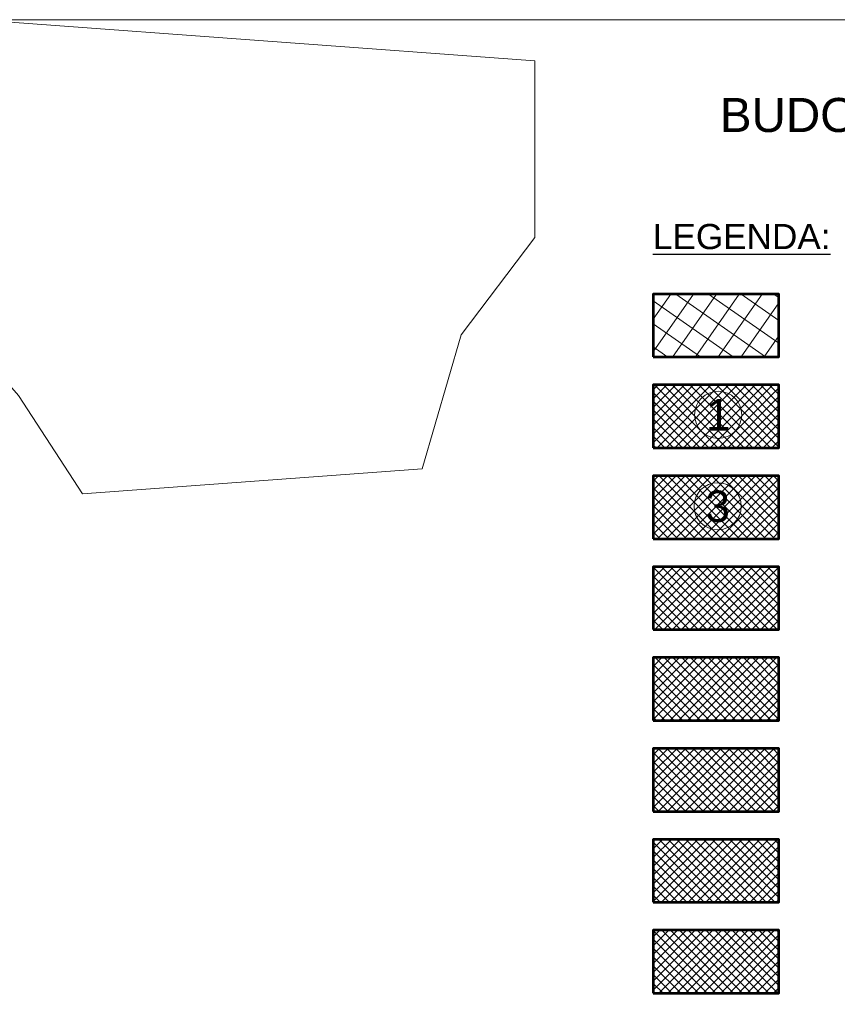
# Model space of a CAD drawing. Header units: metres. Extents: x 7472034 to 8439876, y 5890181 to 5961460.
# Tile 195 of 202: x 8439581 to 8439623, y 5890436 to 5890486. Entities that reach past the tile are written whole.
import ezdxf
from ezdxf.enums import TextEntityAlignment as Align

# ---------------------------------------------------------------- set-up
doc = ezdxf.new("R2010")
doc.units = ezdxf.units.M
doc.header["$MEASUREMENT"] = 0
doc.header["$XCLIPFRAME"] = 2
doc.linetypes.add('ACAD_ISO07W100', pattern=[3, 0, -3])
doc.layers.get('0').update_dxf_attribs({"linetype": 'CONTINUOUS', "lineweight": 5})
for name, color, linetype, lineweight in [('a___ogony', 7, 'CONTINUOUS', 5), ('KOLOR-OBIEKT', 21, 'CONTINUOUS', 13), ('ZAG-OBRYS005', 7, 'CONTINUOUS', 0), ('ZAG-OBRYS018', 7, 'CONTINUOUS', 18), ('ZAG-OPIS_020', 7, 'CONTINUOUS', 25)]:
    doc.layers.add(name, color=color, linetype=linetype, lineweight=lineweight)
doc.layers.add('malowanki', color=252, linetype='CONTINUOUS')
doc.styles.add('ARIAL', font='arial.ttf')
picture_1 = doc.add_image_def('image2.jpg', size_in_pixel=(1188, 2203))
pattern_1 = [(45, (967491.50128, -71041.8463), (-0.224506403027, 0.224506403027), []), (135, (967491.50128, -71041.8463), (-0.224506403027, -0.224506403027), [])]
pattern_2 = [(45, (968719.21358, -70564.58232), (-0.224506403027, 0.224506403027), []), (135, (968719.21358, -70564.58232), (-0.224506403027, -0.224506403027), [])]

# ---------------------------------------------------------------- blocks, each defined once
blk = doc.blocks.new('NUMER_')
blk.add_circle((0, 0), 120)
at = {"style": 'ARIAL'}
blk.add_attdef('1', (-58.9, -80.2), '', height=170, rotation=360, dxfattribs=at)

msp = doc.modelspace()

# ---------------------------------------------------------------- hatches: boundary and pattern name
at = {"layer": 'KOLOR-OBIEKT', "linetype": 'Continuous', "lineweight": 9}
h = msp.add_hatch(dxfattribs=at)
h.set_pattern_fill('ANSI37', color=31, scale=0.1)
h.set_pattern_definition(pattern_1)
h.paths.add_polyline_path([(8439619.778, 5890467.834), (8439613.378, 5890467.834), (8439613.378, 5890464.634), (8439619.778, 5890464.634)])
h = msp.add_hatch(dxfattribs=at)
h.set_pattern_fill('ANSI37', color=143, scale=0.1)
h.set_pattern_definition(pattern_2)
h.paths.add_polyline_path([(8439619.778, 5890463.209), (8439613.378, 5890463.209), (8439613.378, 5890460.009), (8439619.778, 5890460.009)])
at = {"layer": 'KOLOR-OBIEKT', "lineweight": 9, "ltscale": 200}
h = msp.add_hatch(dxfattribs=at)
h.set_pattern_fill('ANSI37', color=231, scale=0.1)
h.set_pattern_definition(pattern_2)
h.paths.add_polyline_path([(8439619.778, 5890458.584), (8439613.378, 5890458.584), (8439613.378, 5890455.384), (8439619.778, 5890455.384)])
at = {"layer": 'KOLOR-OBIEKT', "lineweight": 9}
h = msp.add_hatch(dxfattribs=at)
h.set_pattern_fill('ANSI37', color=73, scale=0.1)
h.set_pattern_definition(pattern_2)
h.paths.add_polyline_path([(8439619.778, 5890453.959), (8439613.378, 5890453.959), (8439613.378, 5890450.759), (8439619.778, 5890450.759)])
h = msp.add_hatch(dxfattribs=at)
h.set_pattern_fill('ANSI37', color=54, scale=0.1)
h.set_pattern_definition(pattern_2)
h.paths.add_polyline_path([(8439619.778, 5890449.334), (8439613.378, 5890449.334), (8439613.378, 5890446.134), (8439619.778, 5890446.134)])
h = msp.add_hatch(dxfattribs=at)
h.set_pattern_fill('ANSI37', color=250, scale=0.1)
h.set_pattern_definition(pattern_1)
h.paths.add_polyline_path([(8439619.743, 5890444.693), (8439613.343, 5890444.693), (8439613.343, 5890441.493), (8439619.743, 5890441.509)])
h = msp.add_hatch(dxfattribs=at)
h.set_pattern_fill('ANSI37', color=253, scale=0.1)
h.set_pattern_definition(pattern_1)
h.paths.add_polyline_path([(8439619.743, 5890440.069), (8439613.343, 5890440.069), (8439613.343, 5890436.866), (8439619.743, 5890436.866)])
at = {"layer": 'ZAG-OBRYS018', "lineweight": 15}
h = msp.add_hatch(dxfattribs=at)
h.set_pattern_fill('ANSI37', color=252, scale=0.3, angle=10)
h.set_pattern_definition([(55, (967491.5013, -71041.8463), (-0.78024232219, 0.54633155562), []), (145, (967491.5013, -71041.8463), (-0.54633155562, -0.78024232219), [])])
h.paths.add_polyline_path([(8439619.747, 5890472.437), (8439613.338, 5890472.448), (8439613.343, 5890469.237), (8439619.734, 5890469.248)])

# ---------------------------------------------------------------- linework, layer by layer
at = {"layer": 'a___ogony', "ltscale": 0.1}
msp.add_lwpolyline([(8439175.585, 5890486.406), (8439682.733, 5890486.406), (8439682.733, 5890289.798), (8439175.585, 5890289.798)], close=True, dxfattribs=at)
at = {"layer": 'ZAG-OPIS_020', "lineweight": 53}
for points in [[(8439613.343, 5890469.243), (8439619.743, 5890469.243), (8439619.743, 5890472.443), (8439613.343, 5890472.443)], [(8439613.343, 5890464.618), (8439619.743, 5890464.618), (8439619.743, 5890467.818), (8439613.343, 5890467.818)], [(8439613.343, 5890459.993), (8439619.743, 5890459.993), (8439619.743, 5890463.193), (8439613.343, 5890463.193)], [(8439613.343, 5890455.368), (8439619.743, 5890455.368), (8439619.743, 5890458.568), (8439613.343, 5890458.568)], [(8439613.343, 5890450.743), (8439619.743, 5890450.743), (8439619.743, 5890453.943), (8439613.343, 5890453.943)], [(8439613.343, 5890446.118), (8439619.743, 5890446.118), (8439619.743, 5890449.318), (8439613.343, 5890449.318)], [(8439613.343, 5890441.493), (8439619.743, 5890441.493), (8439619.743, 5890444.693), (8439613.343, 5890444.693)], [(8439613.343, 5890436.869), (8439619.743, 5890436.869), (8439619.743, 5890440.069), (8439613.343, 5890440.069)]]:
    msp.add_lwpolyline(points, close=True, dxfattribs=at)

# ---------------------------------------------------------------- block references
at = {"layer": 'ZAG-OBRYS005', "lineweight": 9}
ref = msp.add_blockref('NUMER_', (8439616.65, 5890466.299), dxfattribs=dict(at, xscale=0.01, yscale=0.01, zscale=0.01))
ref.add_attrib('1', '1', dxfattribs={"layer": '0', "height": 1.6, "style": 'ARIAL'}).set_placement((8439616.65, 5890466.299), align=Align.MIDDLE_CENTER)
ref = msp.add_blockref('NUMER_', (8439616.623, 5890461.645), dxfattribs=dict(at, xscale=0.01, yscale=0.01, zscale=0.01))
ref.add_attrib('1', '3', dxfattribs={"layer": '0', "height": 1.6, "style": 'ARIAL'}).set_placement((8439616.623, 5890461.645), align=Align.MIDDLE_CENTER)

# ---------------------------------------------------------------- texts
at = {"layer": 'ZAG-OPIS_020', "lineweight": 25, "style": 'ARIAL'}
msp.add_text('BUDOWY STACJI PALIW  W BIAŁYSTOKU, Al. Jana Pawła', height=1.7325, dxfattribs=at).set_placement((8439681.688, 5890480.69), align=Align.RIGHT)
msp.add_text('%%ULEGENDA:', height=1.28, dxfattribs=at).set_placement((8439613.327, 5890474.73, -0.032))

# ---------------------------------------------------------------- pictures from other files: only their frames are drawn
at = {"layer": 'malowanki', "color": 255, "linetype": 'ACAD_ISO07W100', "lineweight": 15, "ltscale": 2}
image = msp.add_image(picture_1, insert=(8439609.559, 5890460.764), size_in_units=(25.519, 47.323), rotation=90, dxfattribs=at)
image.set_boundary_path([(1187.5, -0.5), (1187.5, 854.64), (1096.1, 2098.18), (677.2, 2098.18), (446.66, 1923.74), (128.97, 1830.9), (69.93, 1026.26), (303.28, 874.33), (727.8, 500.14), (840.26, 196.29), (1051.12, 7.79), (1187.5, -0.5)])

doc.saveas('drawing.dxf')
